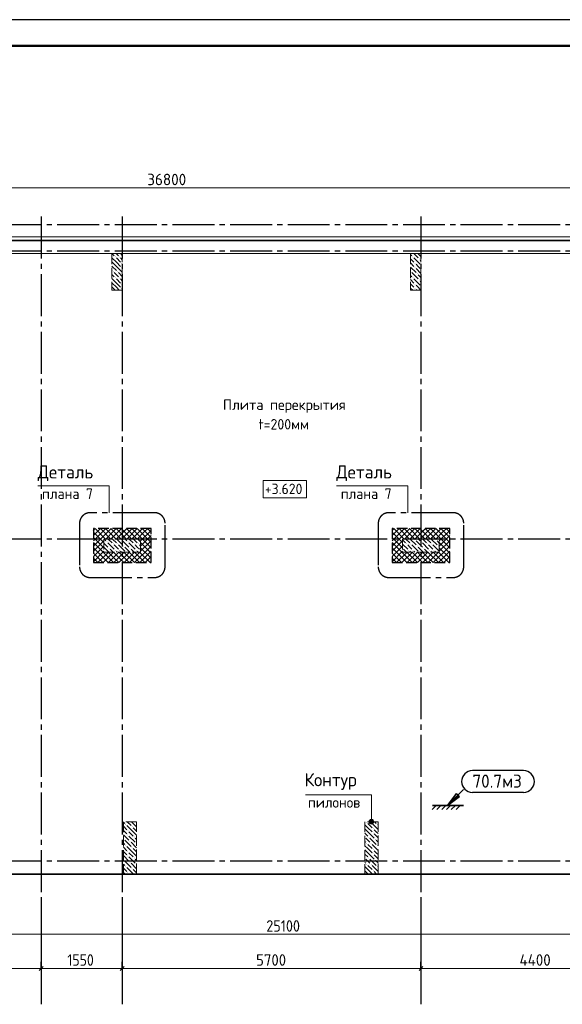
# Model space of a CAD drawing. Header units: millimetres. Extents: x 0 to 42000, y 0 to 29700.
# Tile 6 of 7: x 19842 to 30197, y 10896 to 29700. Entities that reach past the tile are written whole.
import ezdxf

# ---------------------------------------------------------------- set-up
doc = ezdxf.new("R2010")
doc.units = ezdxf.units.MM
doc.linetypes.add('______2', pattern=[270, 200, -70])
doc.linetypes.add('______5', pattern=[1100, 800, -100, 100, -100])
for name, color, linetype, lineweight in [('Standard', 7, 'Continuous', 25), ('ЖБ Перекрытие верхний уровень', 7, 'Continuous', 18), ('Общий01', 7, 'Continuous', 13), ('Размерная линия_ общее', 7, 'Continuous', 13)]:
    doc.layers.add(name, color=color, linetype=linetype, lineweight=lineweight)
doc.layers.add('ЖБ Пилон', color=7, linetype='______2', lineweight=13, true_color=0xa0a0a0)
doc.layers.add('Оси', color=7, linetype='______5', lineweight=13, true_color=0x656565)
doc.styles.add('ISOCPEUR', font='txt')

msp = doc.modelspace()

# ---------------------------------------------------------------- hatches: boundary and pattern name
at = {"layer": 'Standard', "linetype": 'Continuous', "lineweight": 35, "transparency": 33554687}
msp.add_hatch(color=7, dxfattribs=at).paths.add_polyline_path([(28206, 14892), (28008, 14694), (28234, 14863)])
at = {"layer": 'ЖБ Пилон', "linetype": 'Continuous', "lineweight": 18, "transparency": 33554687}
for points in [[(21660, 25169), (21666, 25175), (21673, 25169), (21666, 25162)], [(21740, 25169), (21746, 25175), (21753, 25169), (21746, 25162)], [(21780, 25049), (21786, 25055), (21793, 25049), (21786, 25042)], [(27340, 25169), (27346, 25175), (27353, 25169), (27346, 25162)], [(27380, 25049), (27386, 25055), (27393, 25049), (27386, 25042)], [(27460, 25129), (27466, 25135), (27473, 25129), (27466, 25122)], [(21620, 24889), (21626, 24895), (21633, 24889), (21626, 24882)], [(21700, 24889), (21706, 24895), (21713, 24889), (21706, 24882)], [(21780, 24969), (21786, 24975), (21793, 24969), (21786, 24962)], [(27300, 24889), (27306, 24895), (27313, 24889), (27306, 24882)], [(27380, 24969), (27386, 24975), (27393, 24969), (27386, 24962)], [(27420, 24849), (27426, 24855), (27433, 24849), (27426, 24842)], [(21660, 24769), (21666, 24775), (21673, 24769), (21666, 24762)], [(21740, 24769), (21746, 24775), (21753, 24769), (21746, 24762)], [(21780, 24649), (21786, 24655), (21793, 24649), (21786, 24642)], [(27340, 24769), (27346, 24775), (27353, 24769), (27346, 24762)], [(27380, 24649), (27386, 24655), (27393, 24649), (27386, 24642)], [(27460, 24729), (27466, 24735), (27473, 24729), (27466, 24722)], [(21780, 24569), (21786, 24575), (21793, 24569), (21786, 24562)], [(27380, 24569), (27386, 24575), (27393, 24569), (27386, 24562)], [(21780, 19769), (21786, 19775), (21793, 19769), (21786, 19762)], [(27380, 19769), (27386, 19775), (27393, 19769), (27386, 19762)], [(27780, 19769), (27786, 19775), (27793, 19769), (27786, 19762)], [(21500, 19729), (21506, 19735), (21513, 19729), (21506, 19722)], [(21540, 19609), (21546, 19615), (21553, 19609), (21546, 19602)], [(21620, 19689), (21626, 19695), (21633, 19689), (21626, 19682)], [(21660, 19569), (21666, 19575), (21673, 19569), (21666, 19562)], [(21700, 19689), (21706, 19695), (21713, 19689), (21706, 19682)], [(21740, 19569), (21746, 19575), (21753, 19569), (21746, 19562)], [(21820, 19649), (21826, 19655), (21833, 19649), (21826, 19642)], [(21900, 19729), (21906, 19735), (21913, 19729), (21906, 19722)], [(21940, 19609), (21946, 19615), (21953, 19609), (21946, 19602)], [(22020, 19689), (22026, 19695), (22033, 19689), (22026, 19682)], [(22060, 19569), (22066, 19575), (22073, 19569), (22066, 19562)], [(22100, 19689), (22106, 19695), (22113, 19689), (22106, 19682)], [(22140, 19569), (22146, 19575), (22150, 19572), (22150, 19566), (22146, 19562)], [(27150, 19612), (27153, 19609), (27150, 19606)], [(27220, 19689), (27226, 19695), (27233, 19689), (27226, 19682)], [(27260, 19569), (27266, 19575), (27273, 19569), (27266, 19562)], [(27300, 19689), (27306, 19695), (27313, 19689), (27306, 19682)], [(27340, 19569), (27346, 19575), (27353, 19569), (27346, 19562)], [(27420, 19649), (27426, 19655), (27433, 19649), (27426, 19642)], [(27500, 19729), (27506, 19735), (27513, 19729), (27506, 19722)], [(27540, 19609), (27546, 19615), (27553, 19609), (27546, 19602)], [(27620, 19689), (27626, 19695), (27633, 19689), (27626, 19682)], [(27660, 19569), (27666, 19575), (27673, 19569), (27666, 19562)], [(27700, 19689), (27706, 19695), (27713, 19689), (27706, 19682)], [(27740, 19569), (27746, 19575), (27753, 19569), (27746, 19562)], [(27820, 19649), (27826, 19655), (27833, 19649), (27826, 19642)], [(21463, 19532), (21466, 19535), (21470, 19532)], [(21863, 19532), (21866, 19535), (21870, 19532)], [(27463, 19532), (27466, 19535), (27470, 19532)], [(21860, 14329), (21866, 14335), (21873, 14329), (21866, 14322)], [(21980, 14289), (21986, 14295), (21993, 14289), (21986, 14282)], [(22060, 14369), (22066, 14375), (22070, 14372), (22070, 14366), (22066, 14362)], [(26460, 14369), (26466, 14375), (26473, 14369), (26466, 14362)], [(26540, 14369), (26546, 14375), (26553, 14369), (26546, 14362)], [(26660, 14329), (26666, 14335), (26673, 14329), (26666, 14322)], [(21900, 14209), (21906, 14215), (21913, 14209), (21906, 14202)], [(21900, 14129), (21906, 14135), (21913, 14129), (21906, 14122)], [(26580, 14249), (26586, 14255), (26593, 14249), (26586, 14242)], [(26580, 14169), (26586, 14175), (26593, 14169), (26586, 14162)], [(21820, 14049), (21826, 14055), (21833, 14049), (21826, 14042)], [(21860, 13929), (21866, 13935), (21873, 13929), (21866, 13922)], [(21940, 14009), (21946, 14015), (21953, 14009), (21946, 14002)], [(22020, 14089), (22026, 14095), (22033, 14089), (22026, 14082)], [(22060, 13969), (22066, 13975), (22070, 13972), (22070, 13966), (22066, 13962)], [(26430, 14092), (26433, 14089), (26430, 14086)], [(26460, 13969), (26466, 13975), (26473, 13969), (26466, 13962)], [(26500, 14089), (26506, 14095), (26513, 14089), (26506, 14082)], [(26540, 13969), (26546, 13975), (26553, 13969), (26546, 13962)], [(26620, 14049), (26626, 14055), (26633, 14049), (26626, 14042)], [(26660, 13929), (26666, 13935), (26673, 13929), (26666, 13922)], [(21900, 13809), (21906, 13815), (21913, 13809), (21906, 13802)], [(21900, 13729), (21906, 13735), (21913, 13729), (21906, 13722)], [(21980, 13889), (21986, 13895), (21993, 13889), (21986, 13882)], [(26580, 13849), (26586, 13855), (26593, 13849), (26586, 13842)], [(26580, 13769), (26586, 13775), (26593, 13769), (26586, 13762)], [(21820, 13649), (21826, 13655), (21833, 13649), (21826, 13642)], [(21940, 13609), (21946, 13615), (21953, 13609), (21946, 13602)], [(22020, 13689), (22026, 13695), (22033, 13689), (22026, 13682)], [(22060, 13569), (22066, 13575), (22070, 13572), (22070, 13566), (22066, 13562)], [(26430, 13692), (26433, 13689), (26430, 13686)], [(26460, 13569), (26466, 13575), (26473, 13569), (26466, 13562)], [(26500, 13689), (26506, 13695), (26513, 13689), (26506, 13682)], [(26540, 13569), (26546, 13575), (26553, 13569), (26546, 13562)], [(26620, 13649), (26626, 13655), (26633, 13649), (26626, 13642)], [(21860, 13529), (21866, 13535), (21873, 13529), (21866, 13522)], [(21900, 13409), (21906, 13415), (21913, 13409), (21906, 13402)], [(21980, 13489), (21986, 13495), (21993, 13489), (21986, 13482)], [(26580, 13449), (26586, 13455), (26593, 13449), (26586, 13442)], [(26660, 13529), (26666, 13535), (26673, 13529), (26666, 13522)]]:
    msp.add_hatch(color=7, dxfattribs=at).paths.add_polyline_path(points, flags=16)
at = {"layer": 'Общий01', "linetype": 'Continuous', "lineweight": 13, "transparency": 33554687}
for points in [[(26594, 14404), (26516, 14404), (26510, 14382)], [(26594, 14404), (26510, 14382), (26600, 14382)], [(26600, 14382), (26510, 14382), (26516, 14359)], [(26577, 14420), (26532, 14420), (26516, 14404)], [(26577, 14420), (26516, 14404), (26594, 14404)], [(26600, 14382), (26516, 14359), (26594, 14359)], [(26594, 14359), (26516, 14359), (26532, 14343)], [(26532, 14420), (26577, 14420), (26555, 14427)], [(26594, 14359), (26532, 14343), (26577, 14343)], [(26577, 14343), (26532, 14343), (26555, 14337)]]:
    msp.add_hatch(color=7, dxfattribs=at).paths.add_polyline_path(points)

# ---------------------------------------------------------------- linework, layer by layer
at = {"layer": 'Standard', "color": 7, "linetype": '______5', "lineweight": -3, "transparency": 33554687}
for p, q in [((22416, 20283), (21184, 20283)), ((28116, 20283), (26884, 20283)), ((20984, 20083), (20984, 19248)), ((22616, 19248), (22616, 20083)), ((26684, 20083), (26684, 19248)), ((28316, 19248), (28316, 20083)), ((21184, 19048), (22416, 19048)), ((26884, 19048), (28116, 19048))]:
    msp.add_line(p, q, dxfattribs=at)
at = {"layer": 'Standard', "color": 9, "linetype": '______2', "lineweight": -3, "true_color": 0xc7c7c7, "transparency": 33554687}
for p, q in [((21250, 19982), (21250, 19332)), ((22350, 19982), (21250, 19982)), ((22350, 19332), (22350, 19982)), ((26950, 19982), (26950, 19332)), ((28050, 19982), (26950, 19982)), ((28050, 19332), (28050, 19982)), ((21250, 19332), (22350, 19332)), ((26950, 19332), (28050, 19332))]:
    msp.add_line(p, q, dxfattribs=at)
at = {"layer": 'Standard', "color": 9, "linetype": 'Continuous', "lineweight": -3, "true_color": 0xc7c7c7, "transparency": 33554687}
for p, q in [((21250, 19947), (21285, 19982)), ((21250, 19847), (21385, 19982)), ((21250, 19747), (21485, 19982)), ((21250, 19647), (21585, 19982)), ((21281, 19982), (21481, 19782)), ((21381, 19982), (21581, 19782)), ((21481, 19982), (21633, 19830)), ((21581, 19982), (21633, 19930)), ((21633, 19930), (21685, 19982)), ((21633, 19830), (21785, 19982)), ((21681, 19982), (21881, 19782)), ((21685, 19782), (21885, 19982)), ((21785, 19782), (21985, 19982)), ((21885, 19782), (22085, 19982)), ((22150, 19747), (22350, 19947)), ((26950, 19947), (26985, 19982)), ((26950, 19847), (27085, 19982)), ((26950, 19747), (27185, 19982)), ((26950, 19647), (27285, 19982)), ((26981, 19982), (27181, 19782)), ((27081, 19982), (27281, 19782)), ((27181, 19982), (27381, 19782)), ((27185, 19782), (27385, 19982)), ((27281, 19982), (27481, 19782)), ((27285, 19782), (27485, 19982)), ((27381, 19982), (27581, 19782)), ((27385, 19782), (27585, 19982)), ((27481, 19982), (27633, 19830)), ((27581, 19982), (27633, 19930)), ((27633, 19930), (27685, 19982)), ((27633, 19830), (27785, 19982)), ((27850, 19747), (28050, 19947)), ((21250, 19913), (21450, 19713)), ((21250, 19813), (21450, 19613)), ((21250, 19547), (21450, 19747)), ((21485, 19782), (21633, 19930)), ((21585, 19782), (21633, 19830)), ((21633, 19930), (21781, 19782)), ((21633, 19830), (21681, 19782)), ((22150, 19647), (22350, 19847)), ((22150, 19547), (22350, 19747)), ((26950, 19913), (27150, 19713)), ((26950, 19813), (27150, 19613)), ((26950, 19547), (27150, 19747)), ((27485, 19782), (27633, 19930)), ((27585, 19782), (27633, 19830)), ((27850, 19647), (28050, 19847)), ((27850, 19547), (28050, 19747)), ((21250, 19713), (21631, 19332)), ((21250, 19447), (21450, 19647)), ((21250, 19613), (21531, 19332)), ((22035, 19332), (22350, 19647)), ((22150, 19713), (22350, 19513)), ((22150, 19613), (22350, 19413)), ((26950, 19713), (27331, 19332)), ((26950, 19447), (27150, 19647)), ((26950, 19613), (27231, 19332)), ((27735, 19332), (28050, 19647)), ((27850, 19713), (28050, 19513)), ((27850, 19613), (28050, 19413)), ((21250, 19347), (21450, 19547)), ((21250, 19513), (21431, 19332)), ((21250, 19413), (21331, 19332)), ((21335, 19332), (21535, 19532)), ((21435, 19332), (21633, 19530)), ((21531, 19532), (21633, 19430)), ((21535, 19332), (21633, 19430)), ((21631, 19532), (21633, 19530)), ((21633, 19530), (21635, 19532)), ((21633, 19430), (21735, 19532)), ((21633, 19530), (21831, 19332)), ((21633, 19430), (21731, 19332)), ((21635, 19332), (21835, 19532)), ((21731, 19532), (21931, 19332)), ((21735, 19332), (21935, 19532)), ((21831, 19532), (22031, 19332)), ((21835, 19332), (22035, 19532)), ((21931, 19532), (22131, 19332)), ((21935, 19332), (22135, 19532)), ((22031, 19532), (22231, 19332)), ((22131, 19532), (22331, 19332)), ((22135, 19332), (22350, 19547)), ((22235, 19332), (22350, 19447)), ((26950, 19347), (27150, 19547)), ((26950, 19513), (27131, 19332)), ((26950, 19413), (27031, 19332)), ((27035, 19332), (27235, 19532)), ((27135, 19332), (27335, 19532)), ((27231, 19532), (27431, 19332)), ((27235, 19332), (27435, 19532)), ((27331, 19532), (27531, 19332)), ((27335, 19332), (27535, 19532)), ((27431, 19532), (27631, 19332)), ((27435, 19332), (27633, 19530)), ((27531, 19532), (27633, 19430)), ((27535, 19332), (27633, 19430)), ((27631, 19532), (27633, 19530)), ((27633, 19530), (27635, 19532)), ((27633, 19430), (27735, 19532)), ((27633, 19530), (27831, 19332)), ((27633, 19430), (27731, 19332)), ((27635, 19332), (27835, 19532)), ((27731, 19532), (27931, 19332)), ((27831, 19532), (28031, 19332)), ((27835, 19332), (28050, 19547)), ((27935, 19332), (28050, 19447)), ((22335, 19332), (22350, 19347)), ((28035, 19332), (28050, 19347))]:
    msp.add_line(p, q, dxfattribs=at)
at = {"layer": 'Standard', "color": 7, "linetype": 'Continuous', "lineweight": 25, "transparency": 33554687}
for p, q in [((29457, 15358), (28482, 15358)), ((29457, 14942), (28482, 14942))]:
    msp.add_line(p, q, dxfattribs=at)
at = {"layer": 'Standard', "color": 7, "linetype": 'Continuous', "lineweight": 35, "transparency": 33554687}
for p, q in [((28313, 14999), (28008, 14694)), ((28178, 14920), (28008, 14694)), ((28008, 14694), (28234, 14863)), ((28234, 14863), (28178, 14920)), ((28206, 14892), (28220, 14906)), ((27789, 14694), (27713, 14617)), ((27722, 14694), (28312, 14694)), ((27881, 14694), (27804, 14617)), ((27972, 14694), (27896, 14617)), ((28064, 14694), (27987, 14617)), ((28008, 14694), (28008, 14694)), ((28008, 14694), (28008, 14694)), ((28008, 14694), (28008, 14694)), ((28156, 14694), (28079, 14617)), ((28247, 14694), (28170, 14617))]:
    msp.add_line(p, q, dxfattribs=at)
at = {"layer": 'Standard', "color": 7, "linetype": 'Continuous', "lineweight": 25, "transparency": 33554687}
msp.add_lwpolyline([(0, 0), (42000, 0), (42000, 29700), (0, 29700), (0, 0)], close=True, dxfattribs=at)
at = {"layer": 'Standard', "color": 7, "linetype": 'Continuous', "lineweight": 50, "transparency": 33554687}
msp.add_lwpolyline([(2000, 29200), (41500, 29200), (41500, 500), (2000, 500), (2000, 29200)], close=True, dxfattribs=at)
at = {"layer": 'Standard', "color": 2, "linetype": 'Continuous', "lineweight": 13, "transparency": 33554687}
for points in [[(41500, 29200), (2000, 29200), (2000, 6000), (41500, 6000), (41500, 29200)], [(4250, 13382), (41050, 13382), (41050, 25552), (4250, 25552), (4250, 13382)], [(4250, 13382), (41050, 13382), (41050, 25232), (4250, 25232), (4250, 13382)]]:
    msp.add_lwpolyline(points, dxfattribs=at)
at = {"layer": 'Standard', "color": 9, "linetype": 'Continuous', "lineweight": -3, "true_color": 0xc7c7c7, "transparency": 33554687}
for points in [[(21781, 19982), (21971, 19792), (21971, 19792), (21981, 19782)], [(21881, 19982), (22037, 19825), (22037, 19825), (22081, 19782)], [(21981, 19982), (22104, 19859), (22104, 19859), (22350, 19613)], [(21985, 19782), (22019, 19816), (22019, 19816), (22185, 19982)], [(22081, 19982), (22171, 19892), (22171, 19892), (22350, 19713)], [(22085, 19782), (22219, 19916), (22219, 19916), (22285, 19982)], [(22181, 19982), (22237, 19925), (22237, 19925), (22350, 19813)], [(22281, 19982), (22304, 19959), (22304, 19959), (22350, 19913)], [(27681, 19982), (27804, 19859), (27804, 19859), (28050, 19613)], [(27685, 19782), (27719, 19816), (27719, 19816), (27885, 19982)], [(27781, 19982), (27871, 19892), (27871, 19892), (28050, 19713)], [(27785, 19782), (27919, 19916), (27919, 19916), (27985, 19982)], [(27881, 19982), (27937, 19925), (27937, 19925), (28050, 19813)], [(27981, 19982), (28004, 19959), (28004, 19959), (28050, 19913)], [(27633, 19930), (27737, 19825), (27737, 19825), (27781, 19782)], [(27633, 19830), (27671, 19792), (27671, 19792), (27681, 19782)]]:
    msp.add_lwpolyline(points, dxfattribs=at)
at = {"layer": 'Standard', "color": 7, "linetype": '______5', "lineweight": -3, "transparency": 33554687}
for centre, start, end in [((21184, 20083), 90, 180), ((22416, 20083), 0, 90), ((26884, 20083), 90, 180), ((28116, 20083), 0, 90), ((21184, 19248), 180, 270), ((22416, 19248), 270, 0), ((26884, 19248), 180, 270), ((28116, 19248), 270, 0)]:
    msp.add_arc(centre, 200, start, end, dxfattribs=at)
at = {"layer": 'Standard', "color": 7, "linetype": 'Continuous', "lineweight": 25, "transparency": 33554687}
for centre, start, end in [((28482, 15150), 90, 270), ((29457, 15150), 270, 90)]:
    msp.add_arc(centre, 208, start, end, dxfattribs=at)
at = {"layer": 'ЖБ Перекрытие верхний уровень', "color": 7, "linetype": 'Continuous', "lineweight": 35, "transparency": 33554687}
for p, q in [((41050, 25482), (4250, 25482)), ((12350, 13382), (37450, 13382))]:
    msp.add_line(p, q, dxfattribs=at)
at = {"layer": 'ЖБ Пилон', "color": 253, "linetype": '______2', "lineweight": 13, "true_color": 0xa0a0a0, "transparency": 33554687}
for p, q in [((21800, 25232), (21600, 25232)), ((21600, 25232), (21600, 24532)), ((21800, 24532), (21800, 25232)), ((27500, 25232), (27300, 25232)), ((27300, 25232), (27300, 24532)), ((27500, 24532), (27500, 25232)), ((21600, 24532), (21800, 24532)), ((27300, 24532), (27500, 24532)), ((21450, 19782), (21450, 19532)), ((22150, 19782), (21450, 19782)), ((22150, 19532), (22150, 19782)), ((27150, 19782), (27150, 19532)), ((27850, 19782), (27150, 19782)), ((27850, 19532), (27850, 19782)), ((21450, 19532), (22150, 19532)), ((27150, 19532), (27850, 19532)), ((22070, 14382), (21820, 14382)), ((21820, 14382), (21820, 13382)), ((22070, 13382), (22070, 14382)), ((26680, 14382), (26430, 14382)), ((26430, 14382), (26430, 13382)), ((26680, 13382), (26680, 14382)), ((21820, 13382), (22070, 13382)), ((26430, 13382), (26680, 13382))]:
    msp.add_line(p, q, dxfattribs=at)
at = {"layer": 'ЖБ Пилон', "color": 9, "linetype": 'Continuous', "lineweight": 18, "true_color": 0xc7c7c7, "transparency": 33554687}
for p, q in [((21603, 25232), (21646, 25189)), ((21686, 25229), (21683, 25232)), ((21726, 25189), (21686, 25229)), ((21763, 25232), (21800, 25195)), ((27326, 25189), (27300, 25215)), ((27363, 25232), (27446, 25149)), ((27446, 25229), (27500, 25175)), ((21686, 25069), (21600, 25155)), ((21606, 25069), (21686, 24989)), ((21686, 25149), (21766, 25069)), ((21686, 25069), (21766, 24989)), ((21766, 25149), (21800, 25115)), ((27300, 25135), (27366, 25069)), ((27300, 25055), (27366, 24989)), ((27366, 25149), (27486, 25029)), ((27446, 24989), (27406, 25029)), ((27500, 25095), (27486, 25109)), ((21606, 24989), (21600, 24995)), ((21600, 24915), (21606, 24909)), ((21600, 24835), (21646, 24789)), ((21606, 24989), (21686, 24909)), ((21686, 24829), (21646, 24869)), ((21686, 24989), (21800, 24875)), ((21726, 24789), (21686, 24829)), ((21726, 24869), (21800, 24795)), ((27300, 24975), (27406, 24869)), ((27326, 24869), (27446, 24749)), ((27406, 24949), (27500, 24855)), ((27486, 24949), (27446, 24989)), ((27446, 24829), (27500, 24775)), ((21686, 24669), (21600, 24755)), ((21606, 24669), (21686, 24589)), ((21686, 24749), (21766, 24669)), ((21686, 24669), (21766, 24589)), ((21766, 24749), (21800, 24715)), ((27326, 24789), (27300, 24815)), ((27300, 24735), (27366, 24669)), ((27300, 24655), (27366, 24589)), ((27366, 24749), (27486, 24629)), ((27500, 24695), (27486, 24709)), ((21606, 24589), (21600, 24595)), ((21606, 24589), (21663, 24532)), ((21686, 24589), (21743, 24532)), ((27300, 24575), (27343, 24532)), ((27446, 24589), (27406, 24629)), ((27406, 24549), (27423, 24532)), ((27486, 24549), (27446, 24589)), ((21486, 19749), (21453, 19782)), ((21533, 19782), (21606, 19709)), ((21613, 19782), (21686, 19709)), ((21693, 19782), (21806, 19669)), ((21806, 19749), (21926, 19629)), ((21886, 19749), (21853, 19782)), ((21933, 19782), (22006, 19709)), ((22013, 19782), (22086, 19709)), ((22093, 19782), (22150, 19725)), ((27150, 19765), (27206, 19709)), ((27213, 19782), (27286, 19709)), ((27293, 19782), (27406, 19669)), ((27406, 19749), (27526, 19629)), ((27486, 19749), (27453, 19782)), ((27533, 19782), (27606, 19709)), ((27613, 19782), (27686, 19709)), ((27693, 19782), (27806, 19669)), ((27806, 19749), (27850, 19705)), ((21450, 19705), (21526, 19629)), ((21450, 19625), (21543, 19532)), ((21526, 19709), (21646, 19589)), ((21623, 19532), (21566, 19589)), ((21686, 19629), (21646, 19669)), ((21726, 19589), (21686, 19629)), ((21726, 19669), (21846, 19549)), ((21846, 19629), (21943, 19532)), ((21926, 19709), (22046, 19589)), ((22023, 19532), (21966, 19589)), ((22086, 19629), (22046, 19669)), ((22126, 19589), (22086, 19629)), ((22126, 19669), (22150, 19645)), ((27150, 19685), (27246, 19589)), ((27223, 19532), (27166, 19589)), ((27286, 19629), (27246, 19669)), ((27326, 19589), (27286, 19629)), ((27326, 19669), (27446, 19549)), ((27446, 19629), (27543, 19532)), ((27526, 19709), (27646, 19589)), ((27623, 19532), (27566, 19589)), ((27686, 19629), (27646, 19669)), ((27726, 19589), (27686, 19629)), ((27726, 19669), (27846, 19549)), ((27846, 19629), (27850, 19625)), ((21686, 19549), (21703, 19532)), ((21766, 19549), (21783, 19532)), ((22086, 19549), (22103, 19532)), ((27286, 19549), (27303, 19532)), ((27366, 19549), (27383, 19532)), ((27686, 19549), (27703, 19532)), ((27766, 19549), (27783, 19532)), ((21820, 14375), (21846, 14349)), ((21820, 14295), (21886, 14229)), ((22006, 14189), (21886, 14309)), ((21893, 14382), (21966, 14309)), ((22070, 14285), (21973, 14382)), ((26486, 14269), (26430, 14325)), ((26486, 14349), (26566, 14269)), ((26566, 14349), (26680, 14235)), ((26613, 14382), (26646, 14349)), ((21846, 14189), (21820, 14215)), ((21820, 14135), (21926, 14029)), ((21886, 14149), (21846, 14189)), ((21926, 14189), (22006, 14109)), ((21926, 14109), (22046, 13989)), ((22006, 14269), (22070, 14205)), ((22006, 14189), (22070, 14125)), ((26430, 14245), (26486, 14189)), ((26430, 14165), (26486, 14109)), ((26486, 14269), (26566, 14189)), ((26486, 14189), (26606, 14069)), ((26646, 14189), (26606, 14229)), ((26606, 14149), (26680, 14075)), ((26680, 14155), (26646, 14189)), ((21820, 13975), (21846, 13949)), ((21846, 14029), (21966, 13909)), ((22070, 13885), (21966, 13989)), ((22070, 14045), (22046, 14069)), ((26430, 14005), (26446, 13989)), ((26486, 13869), (26430, 13925)), ((26486, 14029), (26446, 14069)), ((26526, 13989), (26486, 14029)), ((26486, 13949), (26566, 13869)), ((26526, 14069), (26646, 13949)), ((26566, 13949), (26680, 13835)), ((26646, 14029), (26680, 13995)), ((21820, 13895), (21886, 13829)), ((21846, 13789), (21820, 13815)), ((21820, 13735), (21926, 13629)), ((21886, 13749), (21846, 13789)), ((22006, 13789), (21886, 13909)), ((21926, 13789), (22006, 13709)), ((22006, 13869), (22070, 13805)), ((22006, 13789), (22070, 13725)), ((26430, 13845), (26486, 13789)), ((26430, 13765), (26486, 13709)), ((26486, 13869), (26566, 13789)), ((26486, 13789), (26606, 13669)), ((26646, 13789), (26606, 13829)), ((26606, 13749), (26680, 13675)), ((26680, 13755), (26646, 13789)), ((21820, 13575), (21846, 13549)), ((21846, 13629), (21966, 13509)), ((21926, 13709), (22046, 13589)), ((22070, 13485), (21966, 13589)), ((22070, 13645), (22046, 13669)), ((26430, 13605), (26446, 13589)), ((26486, 13629), (26446, 13669)), ((26526, 13589), (26486, 13629)), ((26486, 13549), (26566, 13469)), ((26526, 13669), (26646, 13549)), ((26566, 13549), (26680, 13435)), ((26646, 13629), (26680, 13595)), ((21820, 13495), (21886, 13429)), ((21846, 13389), (21820, 13415)), ((21853, 13382), (21846, 13389)), ((22006, 13389), (21886, 13509)), ((21926, 13389), (21933, 13382)), ((22006, 13469), (22070, 13405)), ((22006, 13389), (22013, 13382)), ((26486, 13469), (26430, 13525)), ((26430, 13445), (26486, 13389)), ((26486, 13469), (26566, 13389)), ((26486, 13389), (26493, 13382)), ((26646, 13389), (26606, 13429)), ((26653, 13382), (26646, 13389))]:
    msp.add_line(p, q, dxfattribs=at)
at = {"layer": 'Общий01', "color": 7, "linetype": 'Continuous', "lineweight": 13, "transparency": 33554687}
for p, q in [((26510, 14382), (26510, 14382)), ((26555, 14427), (26555, 14427)), ((26555, 14337), (26555, 14337)), ((26600, 14382), (26600, 14382))]:
    msp.add_line(p, q, dxfattribs=at)
at = {"layer": 'Общий01', "color": 7, "linetype": 'Continuous', "lineweight": 18, "transparency": 33554687}
msp.add_lwpolyline([(24487, 20566), (25313, 20566), (25313, 20899), (24487, 20899), (24487, 20566)], dxfattribs=at)
at = {"layer": 'Общий01', "color": 7, "linetype": 'Continuous', "lineweight": 13, "transparency": 33554687}
for points in [[(20186, 20796), (21550, 20796), (21550, 20283)], [(25886, 20796), (27250, 20796), (27250, 20283)], [(25296, 14897), (26555, 14897), (26555, 14382)]]:
    msp.add_lwpolyline(points, dxfattribs=at)
msp.add_circle((26555, 14382), 45, dxfattribs=at)
at = {"layer": 'Оси', "color": 8, "linetype": '______5', "lineweight": -3, "transparency": 33554687}
for p, q in [((41157, 25782), (3764, 25782)), ((20250, 25939), (20250, 12896)), ((21800, 25939), (21800, 12896)), ((27500, 25939), (27500, 12896)), ((41157, 25282), (3764, 25282)), ((41157, 19782), (3764, 19782)), ((41157, 13632), (3764, 13632))]:
    msp.add_line(p, q, dxfattribs=at)
at = {"layer": 'Оси', "color": 7, "linetype": 'Continuous', "lineweight": 25, "transparency": 33554687}
for p, q in [((20250, 12896), (20250, 10896)), ((21800, 12896), (21800, 10896)), ((27500, 12896), (27500, 10896))]:
    msp.add_line(p, q, dxfattribs=at)
at = {"layer": 'Размерная линия_ общее', "color": 7, "linetype": 'Continuous', "lineweight": 13, "transparency": 33554687}
for p, q in [((4250, 26488), (41050, 26488)), ((12350, 12232), (37450, 12232)), ((17200, 11582), (20250, 11582)), ((20250, 11582), (21800, 11582)), ((21800, 11582), (27500, 11582)), ((27500, 11582), (31900, 11582))]:
    msp.add_line(p, q, dxfattribs=at)
at = {"layer": 'Размерная линия_ общее', "color": 253, "linetype": 'Continuous', "lineweight": -3, "true_color": 0xa0a0a0, "transparency": 33554687}
for p, q in [((20250, 11582), (20250, 11707)), ((21800, 11582), (21800, 11707)), ((27500, 11582), (27500, 11707)), ((20250, 11582), (20250, 11457)), ((20250, 11582), (20250, 11096)), ((21800, 11582), (21800, 11457)), ((21800, 11582), (21800, 11096)), ((27500, 11582), (27500, 11457)), ((27500, 11582), (27500, 11096))]:
    msp.add_line(p, q, dxfattribs=at)
at = {"layer": 'Размерная линия_ общее', "color": 7, "linetype": 'Continuous', "lineweight": 25, "transparency": 33554687}
for p, q in [((20212, 11544), (20287, 11619)), ((21762, 11544), (21837, 11619)), ((27462, 11544), (27537, 11619))]:
    msp.add_line(p, q, dxfattribs=at)

# ---------------------------------------------------------------- texts
at = {"layer": 'Standard', "color": 7, "linetype": 'Continuous', "lineweight": 25, "transparency": 33554687, "insert": (28482, 15033), "char_height": 250, "width": 1093.07, "attachment_point": 7, "style": 'ISOCPEUR'}
msp.add_mtext('\\W0.95;70.7м3', dxfattribs=at)
at = {"layer": 'Общий01', "color": 251, "linetype": 'Continuous', "lineweight": 18, "true_color": 0x656565, "transparency": 33554687, "char_height": 200, "attachment_point": 7, "style": 'ISOCPEUR'}
for s, insert, width in [('\\W0.98;Плита перекрытия', (23720, 22193), 2456.91), ('\\W0.96;t=200мм', (24400, 21873), 1095.55)]:
    msp.add_mtext(s, dxfattribs=dict(at, insert=insert, width=width))
at = {"layer": 'Общий01', "color": 7, "linetype": 'Continuous', "lineweight": 25, "transparency": 33554687, "attachment_point": 7, "style": 'ISOCPEUR'}
for s, insert, char_height, width in [('\\W0.96;Деталь', (20183, 20887), 250, 1294.24), ('\\W0.96;Деталь', (25883, 20887), 250, 1294.24), ('\\W0.96;плана 7', (20269, 20547), 200, 1095.55), ('\\W0.96;плана 7', (25969, 20547), 200, 1095.55), ('\\W0.96;Контур', (25277, 14991), 250, 1243.9), ('\\W0.96;пилонов', (25344, 14651), 200, 1075.23)]:
    msp.add_mtext(s, dxfattribs=dict(at, insert=insert, char_height=char_height, width=width))
at = {"layer": 'Общий01', "color": 7, "linetype": 'Continuous', "lineweight": 18, "transparency": 33554687, "insert": (24520, 20639), "char_height": 200, "width": 854.3, "attachment_point": 7, "style": 'ISOCPEUR'}
msp.add_mtext('\\W0.95;+3.620', dxfattribs=at)
at = {"layer": 'Размерная линия_ общее', "color": 7, "linetype": 'Continuous', "lineweight": 25, "transparency": 33554687, "char_height": 220, "attachment_point": 7, "style": 'ISOCPEUR'}
for s, insert, width in [('\\W0.95;36800', (22276, 26538), 873.37), ('\\W0.89;25100', (24548, 12282), 823.55), ('\\W0.87;1550', (20750, 11632), 666.9), ('\\W0.93;5700', (24353, 11632), 718.09), ('\\W0.94;4400', (29381, 11632), 762.66)]:
    msp.add_mtext(s, dxfattribs=dict(at, insert=insert, width=width))

doc.saveas('drawing.dxf')
